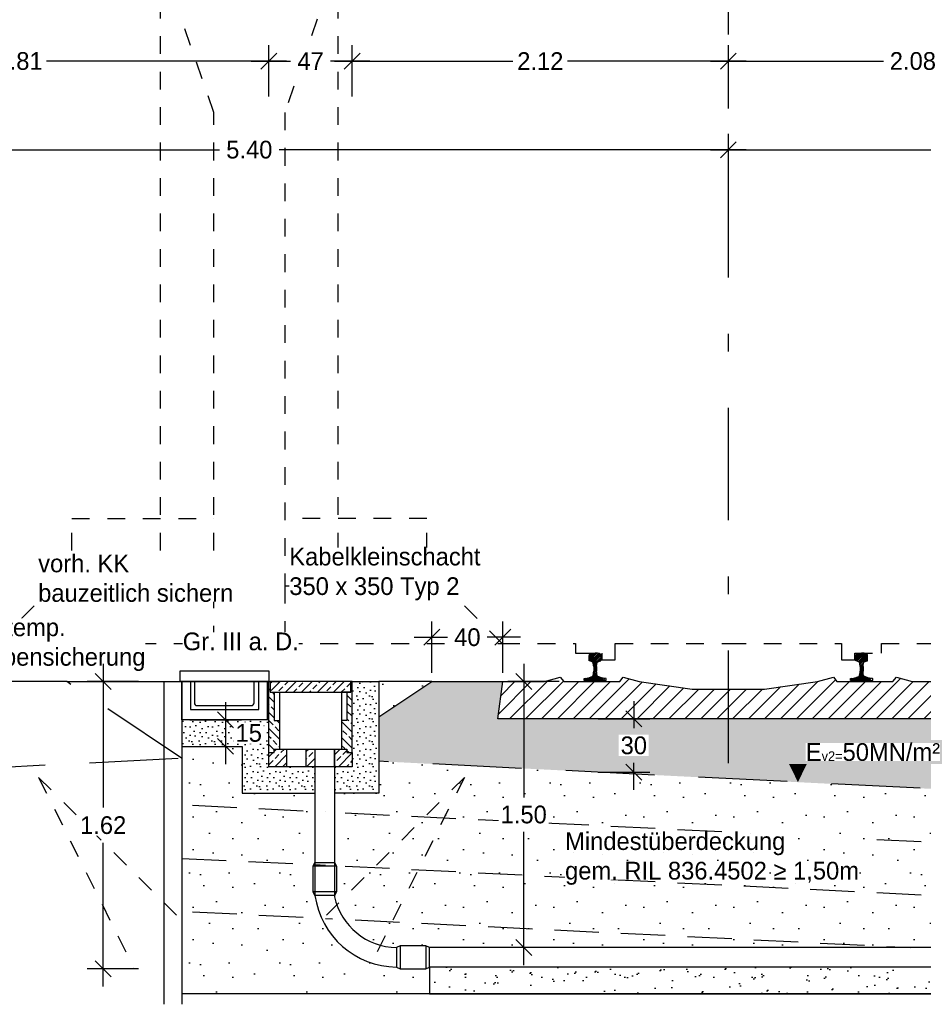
# Model space of a CAD drawing. Header units: metres. Extents: x -8 to 484, y -254 to 116.
# Tile 81 of 172: x 146.83 to 151.92, y -35.27 to -29.71. Entities that reach past the tile are written whole.
import ezdxf

# ---------------------------------------------------------------- set-up
doc = ezdxf.new("R2010")
doc.units = ezdxf.units.M
doc.linetypes.add('STRICHLINIE', pattern=[0.75, 0.5, -0.25])
doc.linetypes.add('STRICHPUNKT', pattern=[25.4, 12.7, -6.35, 0, -6.35])
for name, color, linetype in [('GTU_A_Druckbereich', 7, 'STRICHPUNKT'), ('GTU_A_Gleisachse', 7, 'STRICHPUNKT'), ('GTU_A_Lichtraumprofil', 252, 'Continuous'), ('GTU_B', 253, 'Continuous'), ('GTU_B_Bemaßung', 253, 'Continuous'), ('GTU_P', 1, 'Continuous'), ('GTU_P_Baugrube', 11, 'Continuous'), ('GTU_P_Baugrube_Bemaßung', 11, 'Continuous'), ('GTU_P_Baugrube_Beschriftung', 11, 'Continuous'), ('GTU_P_Bemaßung', 1, 'Continuous'), ('GTU_P_Beschriftung', 1, 'Continuous')]:
    doc.layers.add(name, color=color, linetype=linetype)
doc.styles.add('PROVI', font='PROVI.SHX')
doc.dimstyles.new('1zu50', dxfattribs={"dimscale": 0.5, "dimtxt": 0.2, "dimasz": 0.18, "dimexe": 0.18, "dimexo": 0.02, "dimgap": 0.09, "dimtad": 0, "dimtih": 1, "dimtoh": 1, "dimzin": 4, "dimdsep": 46, "dimtxsty": 'PROVI', "dimblk1": 'OBLIQUE', "dimblk2": 'OBLIQUE', "dimsah": 1, "dimcen": 0.3, "dimdle": 0.2, "dimclrd": 256, "dimclre": 256, "dimclrt": 256, "dimadec": 0, "dimazin": 0, "dimtfac": 1, "dimtdec": 4, "dimtofl": 0, "dimtmove": 2, "dimatfit": 3, "dimldrblk": 'NONE', "dimfxl": 0.4, "dimfxlon": 1, "dimtfill": 1, "dimtfillclr": 256, "dimtolj": 1, "dimtzin": 0, "dimlwd": -1, "dimlwe": -1, "dimarcsym": 0})
doc.dimstyles.new('1zu50 (cm)', dxfattribs={"dimscale": 0.5, "dimtxt": 0.2, "dimasz": 0.18, "dimexe": 0.18, "dimexo": 0.02, "dimgap": 0.09, "dimtad": 0, "dimtih": 1, "dimtoh": 1, "dimdec": 0, "dimlfac": 100, "dimzin": 4, "dimdsep": 46, "dimtxsty": 'PROVI', "dimblk1": 'OBLIQUE', "dimblk2": 'OBLIQUE', "dimsah": 1, "dimcen": 0.3, "dimdle": 0.2, "dimclrd": 256, "dimclre": 256, "dimclrt": 256, "dimadec": 0, "dimazin": 0, "dimtfac": 1, "dimtdec": 4, "dimtofl": 0, "dimtmove": 2, "dimatfit": 3, "dimldrblk": 'NONE', "dimfxl": 0.4, "dimfxlon": 1, "dimtfill": 1, "dimtfillclr": 256, "dimtolj": 1, "dimtzin": 0, "dimlwd": -1, "dimlwe": -1, "dimarcsym": 0})
pattern_1 = [(45, (-40.98976, 10.93253), (-0.04490128, 0.04490128), []), (45, (-40.94486, 10.93253), (-0.04490128, 0.04490128), [0.03175, -0.015875])]

# ---------------------------------------------------------------- blocks, each defined once
blk = doc.blocks.new('Lira_250m GC mit_Ola')
at = {"layer": 'GTU_A_Lichtraumprofil', "linetype": 'STRICHLINIE', "ltscale": 0.2}
for points in [[(0.75, 0.055), (1.3875, 0.055), (1.3875, -0.038), (1.4625, -0.038), (1.4625, 0), (1.6125, 0), (1.6125, 0.055), (2.025, 0.055), (3.25, 0.055), (3.25, 0.38), (3.25, 3.05), (2.61, 4.9), (-1.11, 4.9), (-1.75, 3.05), (-1.75, 0.38), (-1.75, 0.055), (-0.525, 0.055), (-0.1125, 0.055), (-0.1125, 0), (0.0375, 0), (0.0375, -0.038), (0.1125, -0.038), (0.1125, 0.055), (0.75, 0.055)], [(-1.75, 0.38), (-1.45, 0.38), (-1.45, 3.9172)], [(3.25, 0.38), (2.95, 0.38), (2.95, 3.9172)], [(-0.525, 0.055), (-0.85, 0.38), (-0.95, 0.38), (-0.95, 0.76), (-1.75, 0.76)], [(2.025, 0.055), (2.35, 0.38), (2.45, 0.38), (2.45, 0.76), (3.25, 0.76)]]:
    blk.add_lwpolyline(points, dxfattribs=at)
blk = doc.blocks.new('S54')
at = {"color": 0}
for p, q in [((-0.0335, 0.1187), (0.0018, 0.154)), ((-0.0335, 0.1275), (-0.0071, 0.1539)), ((-0.0335, 0.1363), (-0.0164, 0.1534)), ((-0.0335, 0.14), (-0.0324, 0.1449)), ((-0.0335, 0.116), (-0.0335, 0.14)), ((-0.0332, 0.1123), (-0.0335, 0.116)), ((-0.0326, 0.1114), (-0.0332, 0.1123)), ((-0.0311, 0.1105), (-0.0326, 0.1114)), ((-0.0324, 0.1449), (-0.0315, 0.147)), ((-0.0322, 0.1112), (0.0105, 0.1539)), ((-0.0315, 0.147), (-0.0296, 0.1491)), ((-0.0296, 0.1491), (-0.0275, 0.1505)), ((-0.0275, 0.1505), (-0.0253, 0.1518)), ((-0.0259, 0.1086), (0.0187, 0.1531)), ((-0.0253, 0.1518), (-0.0243, 0.1521)), ((-0.0243, 0.1521), (-0.0209, 0.1529)), ((-0.0209, 0.1529), (-0.0171, 0.1533)), ((-0.0194, 0.1063), (0.0258, 0.1515)), ((-0.0171, 0.1533), (-0.014, 0.1536)), ((-0.014, 0.1536), (-0.0099, 0.1539)), ((-0.0134, 0.1034), (0.0309, 0.1477)), ((-0.0106, 0.0974), (0.0332, 0.1412)), ((-0.0099, 0.1539), (-0.0058, 0.154)), ((-0.0091, 0.09), (0.0335, 0.1326)), ((-0.0083, 0.082), (0.0335, 0.1238)), ((-0.0058, 0.154), (-0.0026, 0.154)), ((-0.0026, 0.154), (0, 0.154)), ((0.0026, 0.154), (0, 0.154)), ((0.0058, 0.154), (0.0026, 0.154)), ((0.0099, 0.1539), (0.0058, 0.154)), ((0.014, 0.1536), (0.0099, 0.1539)), ((0.0171, 0.1533), (0.014, 0.1536)), ((0.0209, 0.1529), (0.0171, 0.1533)), ((0.0243, 0.1521), (0.0209, 0.1529)), ((0.0253, 0.1518), (0.0243, 0.1521)), ((0.0275, 0.1505), (0.0253, 0.1518)), ((0.0296, 0.1491), (0.0275, 0.1505)), ((0.0279, 0.1093), (0.0335, 0.115)), ((0.0315, 0.147), (0.0296, 0.1491)), ((0.0311, 0.1105), (0.0326, 0.1114)), ((0.0324, 0.1449), (0.0315, 0.147)), ((0.0335, 0.14), (0.0324, 0.1449)), ((0.0326, 0.1114), (0.0332, 0.1123)), ((0.0332, 0.1123), (0.0335, 0.116)), ((0.0335, 0.116), (0.0335, 0.14)), ((-0.0153, 0.1048), (-0.0311, 0.1105)), ((-0.0141, 0.1041), (-0.0153, 0.1048)), ((-0.0128, 0.1029), (-0.0141, 0.1041)), ((-0.0119, 0.1016), (-0.0128, 0.1029)), ((-0.0112, 0.1), (-0.0119, 0.1016)), ((-0.0105, 0.0968), (-0.0112, 0.1)), ((-0.0101, 0.0951), (-0.0105, 0.0968)), ((-0.0092, 0.091), (-0.0101, 0.0951)), ((-0.0085, 0.0854), (-0.0092, 0.091)), ((-0.0088, 0.0462), (0.008, 0.0629)), ((-0.008, 0.0786), (-0.0085, 0.0854)), ((-0.008, 0.0735), (0.0092, 0.0906)), ((-0.008, 0.0646), (0.0082, 0.0808)), ((-0.008, 0.0786), (-0.008, 0.0528)), ((-0.008, 0.0558), (0.008, 0.0718)), ((0.008, 0.0786), (0.0085, 0.0854)), ((0.008, 0.0786), (0.008, 0.0528)), ((0.0085, 0.0854), (0.0092, 0.091)), ((0.0092, 0.091), (0.0101, 0.0951)), ((0.0101, 0.0951), (0.0105, 0.0968)), ((0.0105, 0.0968), (0.0112, 0.1)), ((0.0112, 0.1), (0.0119, 0.1016)), ((0.0119, 0.1016), (0.0128, 0.1029)), ((0.0128, 0.1029), (0.0141, 0.1041)), ((0.0141, 0.1041), (0.0153, 0.1048)), ((0.0153, 0.1048), (0.0311, 0.1105)), ((-0.0625, 0.0013), (-0.0511, 0.0127)), ((-0.0625, 0.0099), (-0.0617, 0.0108)), ((-0.0625, 0), (-0.0625, 0.0099)), ((-0.0625, 0), (0.0625, 0)), ((-0.0617, 0.0108), (-0.0608, 0.0117)), ((-0.0608, 0.0117), (-0.0595, 0.012)), ((-0.0595, 0.012), (-0.0447, 0.0132)), ((-0.0549, 0), (-0.0403, 0.0146)), ((-0.0461, 0), (-0.0263, 0.0198)), ((-0.0447, 0.0132), (-0.0417, 0.0141)), ((-0.0417, 0.0141), (-0.0157, 0.0237)), ((-0.0372, 0.0001), (0.0088, 0.046)), ((-0.0283, 0.0001), (0.0095, 0.038)), ((-0.0195, 0.0001), (0.0111, 0.0307)), ((-0.0157, 0.0237), (-0.0137, 0.0249)), ((-0.0137, 0.0249), (-0.0124, 0.026)), ((-0.0124, 0.026), (-0.0119, 0.0274)), ((-0.0119, 0.0274), (-0.0109, 0.0313)), ((-0.0109, 0.0313), (-0.0096, 0.0378)), ((-0.0106, 0.0001), (0.014, 0.0247)), ((-0.0099, 0.0362), (0.008, 0.0541)), ((-0.0096, 0.0378), (-0.0088, 0.0461)), ((-0.0088, 0.0461), (-0.008, 0.0528)), ((-0.0018, 0.0001), (0.0201, 0.022)), ((0.0071, 0.0001), (0.0266, 0.0197)), ((0.0088, 0.0461), (0.008, 0.0528)), ((0.0096, 0.0378), (0.0088, 0.0461)), ((0.0109, 0.0313), (0.0096, 0.0378)), ((0.0119, 0.0274), (0.0109, 0.0313)), ((0.0124, 0.026), (0.0119, 0.0274)), ((0.0137, 0.0249), (0.0124, 0.026)), ((0.0157, 0.0237), (0.0137, 0.0249)), ((0.0417, 0.0141), (0.0157, 0.0237)), ((0.0159, 0.0001), (0.0331, 0.0173)), ((0.0247, 0.0001), (0.0395, 0.0149)), ((0.0335, 0.0001), (0.0462, 0.0127)), ((0.0447, 0.0132), (0.0417, 0.0141)), ((0.0424, 0.0001), (0.0543, 0.012)), ((0.0595, 0.012), (0.0447, 0.0132)), ((0.0608, 0.0117), (0.0595, 0.012)), ((0.06, 0), (0.0625, 0.0025)), ((0.0617, 0.0108), (0.0608, 0.0117)), ((0.0625, 0.0099), (0.0617, 0.0108)), ((0.0618, 0.0107), (0.0618, 0.0107)), ((0.0625, 0), (0.0625, 0.0099))]:
    blk.add_line(p, q, dxfattribs=at)
blk = doc.blocks.new('GTU_Kls Typ 2')
h = blk.add_hatch()
h.set_pattern_fill('ANSI33', color=256, scale=0.01, angle=156.5422)
h.set_pattern_definition([(135, (-40.98976, 10.93253), (-0.04490128, -0.04490128), []), (135, (-40.98976, 10.977434), (-0.04490128, -0.04490128), [0.03175, -0.015875])])
h.paths.add_polyline_path([(0.175, -0.22), (0.205, -0.22), (0.205, -0.06), (0.2275, -0.06), (0.2275, 0), (0.235, 0), (0.235, -0.4), (0.205, -0.4), (0.205, -0.38), (0.175, -0.38)])
h.paths.add_polyline_path([(-0.235, 0), (-0.2275, 0), (-0.2275, -0.06), (-0.205, -0.06), (-0.205, -0.22), (-0.175, -0.22), (-0.175, -0.38), (-0.205, -0.38), (-0.205, -0.4), (-0.235, -0.4)])
h = blk.add_hatch()
h.set_pattern_fill('ANSI33', color=256, scale=0.01, angle=66.5422)
h.set_pattern_definition(pattern_1)
h.paths.add_polyline_path([(0.235, -0.48), (0.235, -0.4), (0.205, -0.4), (0.205, -0.38), (0.135, -0.38), (0.135, -0.472, 0.414214), (0.143, -0.48)])
h.paths.add_polyline_path([(-0.205, -0.38), (-0.205, -0.4), (-0.235, -0.4), (-0.235, -0.48), (-0.143, -0.48, 0.414214), (-0.135, -0.472), (-0.135, -0.38)])
h.paths.add_polyline_path([(0.22, -0.06), (0.2275, 0), (-0.2275, 0), (-0.22, -0.06)])
h = blk.add_hatch()
h.set_pattern_fill('ANSI33', color=256, scale=0.01, angle=66.5422)
h.set_pattern_definition(pattern_1)
h.paths.add_polyline_path([(0.025, -0.472, -0.414214), (0.017, -0.48), (0, -0.48), (-0.017, -0.48, -0.414214), (-0.025, -0.472), (-0.025, -0.38), (0, -0.38), (0.025, -0.38)])
at = {"flags": 128}
for points in [[(-0.235, -0.4), (-0.235, 0), (-0.2275, 0), (-0.2275, -0.06), (-0.175, -0.06), (-0.175, -0.38)], [(0.2275, 0), (-0.2275, 0), (-0.2275, -0.06), (0.2275, -0.06), (0.2275, 0)], [(0.235, -0.4), (0.235, 0), (0.2275, 0), (0.2275, -0.06), (0.175, -0.06), (0.175, -0.38)], [(-0.205, -0.06), (-0.205, -0.22), (-0.175, -0.22)], [(0.205, -0.06), (0.205, -0.22), (0.175, -0.22)]]:
    blk.add_lwpolyline(points, dxfattribs=at)
blk.add_lwpolyline([(-0.235, -0.48), (-0.235, -0.4), (-0.205, -0.4), (-0.205, -0.38), (0, -0.38), (0.205, -0.38), (0.205, -0.4), (0.235, -0.4), (0.235, -0.48), (0.113, -0.48), (0.017, -0.48), (0, -0.48), (-0.017, -0.48), (-0.113, -0.48)], close=True, dxfattribs=at)
for points in [[(-0.135, -0.38), (-0.135, -0.472, -0.414214), (-0.143, -0.48)], [(-0.017, -0.48, -0.414214), (-0.025, -0.472), (-0.025, -0.38)], [(0.025, -0.38), (0.025, -0.472, -0.414214), (0.017, -0.48)], [(0.143, -0.48, -0.414214), (0.135, -0.472), (0.135, -0.38)]]:
    blk.add_lwpolyline(points, format="xyb", dxfattribs=at)
blk = doc.blocks.new('Druckbereich')
at = {"layer": 'GTU_A_Druckbereich', "linetype": 'STRICHLINIE', "ltscale": 0.2}
for p, q in [((-0.7377, -0.7), (-1.5862, -1.5485)), ((-0.7377, -0.7), (-1.2743, -1.7733)), ((2.2623, -0.7), (3.1108, -1.5485)), ((2.2623, -0.7), (2.799, -1.7733))]:
    blk.add_line(p, q, dxfattribs=at)
blk = doc.blocks.new('_OBLIQUE')
at = {"color": 0, "linetype": 'ByBlock'}
blk.add_line((-0.5, -0.5), (0.5, 0.5), dxfattribs=at)
blk = doc.blocks.new('*D471')
at = {"layer": 'Defpoints', "color": 0, "linetype": 'Continuous'}
for p in [(150.8244, -30.4451), (145.4243, -33.4871), (150.8244, -33.4871)]:
    blk.add_point(p, dxfattribs=at)
at = {"layer": 'GTU_B_Bemaßung', "linetype": 'Continuous'}
for p, q in [((145.4243, -30.6451), (145.4243, -30.3551)), ((150.8244, -30.6451), (150.8244, -30.3551)), ((145.3243, -30.4451), (147.9562, -30.4451)), ((150.9244, -30.4451), (148.2925, -30.4451))]:
    blk.add_line(p, q, dxfattribs=at)
at = {"layer": 'GTU_B_Bemaßung', "linetype": 'Continuous', "xscale": 0.09, "yscale": 0.09, "zscale": 0.09, "rotation": 180}
blk.add_blockref('_OBLIQUE', (145.4243, -30.4451), dxfattribs=at)
at = {"layer": 'GTU_B_Bemaßung', "linetype": 'Continuous', "xscale": 0.09, "yscale": 0.09, "zscale": 0.09}
blk.add_blockref('_OBLIQUE', (150.8244, -30.4451), dxfattribs=at)
at = {"layer": 'GTU_B_Bemaßung', "linetype": 'Continuous', "insert": (148.1244, -30.4451), "char_height": 0.1, "attachment_point": 5, "style": 'PROVI', "bg_fill": 3, "box_fill_scale": 1.1, "bg_fill_color": 256, "bg_fill_true_color": 13158600, "bg_fill_transparency": 0}
blk.add_mtext('\\A1;5.40', dxfattribs=at)
blk = doc.blocks.new('_None')
blk = doc.blocks.new('*D473')
at = {"layer": 'Defpoints', "color": 0, "linetype": 'Continuous'}
for p in [(155.3844, -30.4451), (150.8244, -33.4871), (155.3844, -33.4871)]:
    blk.add_point(p, dxfattribs=at)
at = {"layer": 'GTU_B_Bemaßung', "linetype": 'Continuous'}
for p, q in [((150.8244, -30.6451), (150.8244, -30.3551)), ((155.3844, -30.6451), (155.3844, -30.3551)), ((150.7244, -30.4451), (152.9332, -30.4451)), ((155.4844, -30.4451), (153.2757, -30.4451))]:
    blk.add_line(p, q, dxfattribs=at)
at = {"layer": 'GTU_B_Bemaßung', "linetype": 'Continuous', "xscale": 0.09, "yscale": 0.09, "zscale": 0.09, "rotation": 180}
blk.add_blockref('_OBLIQUE', (150.8244, -30.4451), dxfattribs=at)
at = {"layer": 'GTU_B_Bemaßung', "linetype": 'Continuous', "xscale": 0.09, "yscale": 0.09, "zscale": 0.09}
blk.add_blockref('_OBLIQUE', (155.3844, -30.4451), dxfattribs=at)
at = {"layer": 'GTU_B_Bemaßung', "linetype": 'Continuous', "insert": (153.1044, -30.4451), "char_height": 0.1, "attachment_point": 5, "style": 'PROVI', "bg_fill": 3, "box_fill_scale": 1.1, "bg_fill_color": 256, "bg_fill_true_color": 13158600, "bg_fill_transparency": 0}
blk.add_mtext('\\A1;4.56', dxfattribs=at)
blk = doc.blocks.new('*D474')
at = {"layer": 'Defpoints', "color": 0, "linetype": 'Continuous'}
for p in [(150.0549, -33.4451), (149.6709, -34.9451), (149.9341, -34.9451)]:
    blk.add_point(p, dxfattribs=at)
at = {"layer": 'GTU_P_Bemaßung', "linetype": 'Continuous'}
for p, q in [((149.6709, -33.3451), (149.6709, -34.0978)), ((149.8709, -33.4451), (149.5809, -33.4451)), ((149.6709, -35.0451), (149.6709, -34.2924)), ((149.8709, -34.9451), (149.5809, -34.9451))]:
    blk.add_line(p, q, dxfattribs=at)
at = {"layer": 'GTU_P_Bemaßung', "linetype": 'Continuous', "xscale": 0.09, "yscale": 0.09, "zscale": 0.09}
for p, rotation in [((149.6709, -33.4451), 90), ((149.6709, -34.9451), 270)]:
    blk.add_blockref('_OBLIQUE', p, dxfattribs=dict(at, rotation=rotation))
at = {"layer": 'GTU_P_Bemaßung', "linetype": 'Continuous', "insert": (149.6709, -34.1951), "char_height": 0.1, "attachment_point": 5, "style": 'PROVI', "bg_fill": 3, "box_fill_scale": 1.1, "bg_fill_color": 256, "bg_fill_true_color": 13158600, "bg_fill_transparency": 0}
blk.add_mtext('\\A1;1.50', dxfattribs=at)
blk = doc.blocks.new('*D475')
at = {"layer": 'Defpoints', "color": 0, "linetype": 'Continuous'}
for p in [(148.2346, -29.9451), (145.4243, -33.4871), (148.2346, -33.4451)]:
    blk.add_point(p, dxfattribs=at)
at = {"layer": 'GTU_P_Bemaßung', "linetype": 'Continuous'}
for p, q in [((145.4243, -30.1451), (145.4243, -29.8551)), ((148.2346, -30.1451), (148.2346, -29.8551)), ((145.3243, -29.9451), (146.6774, -29.9451)), ((148.3346, -29.9451), (146.9814, -29.9451))]:
    blk.add_line(p, q, dxfattribs=at)
at = {"layer": 'GTU_P_Bemaßung', "linetype": 'Continuous', "xscale": 0.09, "yscale": 0.09, "zscale": 0.09, "rotation": 180}
blk.add_blockref('_OBLIQUE', (145.4243, -29.9451), dxfattribs=at)
at = {"layer": 'GTU_P_Bemaßung', "linetype": 'Continuous', "xscale": 0.09, "yscale": 0.09, "zscale": 0.09}
blk.add_blockref('_OBLIQUE', (148.2346, -29.9451), dxfattribs=at)
at = {"layer": 'GTU_P_Bemaßung', "linetype": 'Continuous', "insert": (146.8294, -29.9451), "char_height": 0.1, "attachment_point": 5, "style": 'PROVI', "bg_fill": 3, "box_fill_scale": 1.1, "bg_fill_color": 256, "bg_fill_true_color": 13158600, "bg_fill_transparency": 0}
blk.add_mtext('\\A1;2.81', dxfattribs=at)
blk = doc.blocks.new('*D476')
at = {"layer": 'Defpoints', "color": 0, "linetype": 'Continuous'}
for p in [(148.7046, -29.9451), (148.2346, -33.4451), (148.7046, -33.4451)]:
    blk.add_point(p, dxfattribs=at)
at = {"layer": 'GTU_P_Bemaßung', "linetype": 'Continuous'}
for p, q in [((148.2346, -30.1451), (148.2346, -29.8551)), ((148.7046, -30.1451), (148.7046, -29.8551)), ((148.1346, -29.9451), (148.3566, -29.9451)), ((148.8046, -29.9451), (148.5826, -29.9451))]:
    blk.add_line(p, q, dxfattribs=at)
at = {"layer": 'GTU_P_Bemaßung', "linetype": 'Continuous', "xscale": 0.09, "yscale": 0.09, "zscale": 0.09, "rotation": 180}
blk.add_blockref('_OBLIQUE', (148.2346, -29.9451), dxfattribs=at)
at = {"layer": 'GTU_P_Bemaßung', "linetype": 'Continuous', "xscale": 0.09, "yscale": 0.09, "zscale": 0.09}
blk.add_blockref('_OBLIQUE', (148.7046, -29.9451), dxfattribs=at)
at = {"layer": 'GTU_P_Bemaßung', "linetype": 'Continuous', "insert": (148.4696, -29.9451), "char_height": 0.1, "attachment_point": 5, "style": 'PROVI', "bg_fill": 3, "box_fill_scale": 1.1, "bg_fill_color": 256, "bg_fill_true_color": 13158600, "bg_fill_transparency": 0}
blk.add_mtext('\\A1;47', dxfattribs=at)
blk = doc.blocks.new('*D477')
at = {"layer": 'Defpoints', "color": 0, "linetype": 'Continuous'}
for p in [(150.8244, -29.9451), (148.7046, -33.4451), (150.8244, -33.4871)]:
    blk.add_point(p, dxfattribs=at)
at = {"layer": 'GTU_P_Bemaßung', "linetype": 'Continuous'}
for p, q in [((148.7046, -30.1451), (148.7046, -29.8551)), ((150.8244, -30.1451), (150.8244, -29.8551)), ((148.6046, -29.9451), (149.6104, -29.9451)), ((150.9244, -29.9451), (149.9186, -29.9451))]:
    blk.add_line(p, q, dxfattribs=at)
at = {"layer": 'GTU_P_Bemaßung', "linetype": 'Continuous', "xscale": 0.09, "yscale": 0.09, "zscale": 0.09, "rotation": 180}
blk.add_blockref('_OBLIQUE', (148.7046, -29.9451), dxfattribs=at)
at = {"layer": 'GTU_P_Bemaßung', "linetype": 'Continuous', "xscale": 0.09, "yscale": 0.09, "zscale": 0.09}
blk.add_blockref('_OBLIQUE', (150.8244, -29.9451), dxfattribs=at)
at = {"layer": 'GTU_P_Bemaßung', "linetype": 'Continuous', "insert": (149.7645, -29.9451), "char_height": 0.1, "attachment_point": 5, "style": 'PROVI', "bg_fill": 3, "box_fill_scale": 1.1, "bg_fill_color": 256, "bg_fill_true_color": 13158600, "bg_fill_transparency": 0}
blk.add_mtext('\\A1;2.12', dxfattribs=at)
blk = doc.blocks.new('*D478')
at = {"layer": 'Defpoints', "color": 0, "linetype": 'Continuous'}
for p in [(152.9046, -29.9451), (150.8244, -33.4871), (152.9046, -33.8251)]:
    blk.add_point(p, dxfattribs=at)
at = {"layer": 'GTU_P_Bemaßung', "linetype": 'Continuous'}
for p, q in [((150.8244, -30.1451), (150.8244, -29.8551)), ((152.9046, -30.1451), (152.9046, -29.8551)), ((150.7244, -29.9451), (151.6995, -29.9451)), ((153.0046, -29.9451), (152.0295, -29.9451))]:
    blk.add_line(p, q, dxfattribs=at)
at = {"layer": 'GTU_P_Bemaßung', "linetype": 'Continuous', "xscale": 0.09, "yscale": 0.09, "zscale": 0.09, "rotation": 180}
blk.add_blockref('_OBLIQUE', (150.8244, -29.9451), dxfattribs=at)
at = {"layer": 'GTU_P_Bemaßung', "linetype": 'Continuous', "xscale": 0.09, "yscale": 0.09, "zscale": 0.09}
blk.add_blockref('_OBLIQUE', (152.9046, -29.9451), dxfattribs=at)
at = {"layer": 'GTU_P_Bemaßung', "linetype": 'Continuous', "insert": (151.8645, -29.9451), "char_height": 0.1, "attachment_point": 5, "style": 'PROVI', "bg_fill": 3, "box_fill_scale": 1.1, "bg_fill_color": 256, "bg_fill_true_color": 13158600, "bg_fill_transparency": 0}
blk.add_mtext('\\A1;2.08', dxfattribs=at)
blk = doc.blocks.new('*D479')
at = {"layer": 'Defpoints', "color": 0, "linetype": 'Continuous'}
for p in [(149.5534, -33.1951), (149.1534, -33.4451), (149.5534, -33.4451)]:
    blk.add_point(p, dxfattribs=at)
at = {"layer": 'GTU_P_Bemaßung', "linetype": 'Continuous'}
for p, q in [((149.1534, -33.3951), (149.1534, -33.1051)), ((149.5534, -33.3951), (149.5534, -33.1051)), ((149.0534, -33.1951), (149.2413, -33.1951)), ((149.6534, -33.1951), (149.4656, -33.1951))]:
    blk.add_line(p, q, dxfattribs=at)
at = {"layer": 'GTU_P_Bemaßung', "linetype": 'Continuous', "xscale": 0.09, "yscale": 0.09, "zscale": 0.09, "rotation": 180}
blk.add_blockref('_OBLIQUE', (149.1534, -33.1951), dxfattribs=at)
at = {"layer": 'GTU_P_Bemaßung', "linetype": 'Continuous', "xscale": 0.09, "yscale": 0.09, "zscale": 0.09}
blk.add_blockref('_OBLIQUE', (149.5534, -33.1951), dxfattribs=at)
at = {"layer": 'GTU_P_Bemaßung', "linetype": 'Continuous', "insert": (149.3534, -33.1951), "char_height": 0.1, "attachment_point": 5, "style": 'PROVI', "bg_fill": 3, "box_fill_scale": 1.1, "bg_fill_color": 256, "bg_fill_true_color": 13158600, "bg_fill_transparency": 0}
blk.add_mtext('\\A1;40', dxfattribs=at)
blk = doc.blocks.new('*D481')
at = {"layer": 'Defpoints', "color": 0, "linetype": 'Continuous'}
for p in [(150.0734, -33.6551), (150.0734, -33.9551), (150.2915, -33.9551)]:
    blk.add_point(p, dxfattribs=at)
at = {"layer": 'GTU_P_Bemaßung', "linetype": 'Continuous'}
for p, q in [((150.2915, -33.5551), (150.2915, -33.708)), ((150.0915, -33.6551), (150.3815, -33.6551)), ((150.2915, -34.0551), (150.2915, -33.9022)), ((150.0915, -33.9551), (150.3815, -33.9551))]:
    blk.add_line(p, q, dxfattribs=at)
at = {"layer": 'GTU_P_Bemaßung', "linetype": 'Continuous', "xscale": 0.09, "yscale": 0.09, "zscale": 0.09}
for p, rotation in [((150.2915, -33.6551), 90), ((150.2915, -33.9551), 270)]:
    blk.add_blockref('_OBLIQUE', p, dxfattribs=dict(at, rotation=rotation))
at = {"layer": 'GTU_P_Bemaßung', "linetype": 'Continuous', "insert": (150.2915, -33.8051), "char_height": 0.1, "attachment_point": 5, "style": 'PROVI', "bg_fill": 3, "box_fill_scale": 1.1, "bg_fill_color": 256, "bg_fill_true_color": 13158600, "bg_fill_transparency": 0}
blk.add_mtext('\\A1;30', dxfattribs=at)
blk = doc.blocks.new('*D482')
at = {"layer": 'Defpoints', "color": 0, "linetype": 'Continuous'}
for p in [(147.7446, -33.4451), (147.3007, -35.0651), (147.7446, -35.0651)]:
    blk.add_point(p, dxfattribs=at)
at = {"layer": 'GTU_P_Baugrube_Bemaßung', "linetype": 'Continuous'}
for p, q in [((147.3007, -33.3451), (147.3007, -34.1558)), ((147.5007, -33.4451), (147.2107, -33.4451)), ((147.3007, -35.1651), (147.3007, -34.3544)), ((147.5007, -35.0651), (147.2107, -35.0651))]:
    blk.add_line(p, q, dxfattribs=at)
at = {"layer": 'GTU_P_Baugrube_Bemaßung', "linetype": 'Continuous', "xscale": 0.09, "yscale": 0.09, "zscale": 0.09}
for p, rotation in [((147.3007, -33.4451), 90), ((147.3007, -35.0651), 270)]:
    blk.add_blockref('_OBLIQUE', p, dxfattribs=dict(at, rotation=rotation))
at = {"layer": 'GTU_P_Baugrube_Bemaßung', "linetype": 'Continuous', "insert": (147.3007, -34.2551), "char_height": 0.1, "attachment_point": 5, "style": 'PROVI', "bg_fill": 3, "box_fill_scale": 1.1, "bg_fill_color": 256, "bg_fill_true_color": 13158600, "bg_fill_transparency": 0}
blk.add_mtext('\\A1;1.62', dxfattribs=at)
blk = doc.blocks.new('*D483')
at = {"layer": 'Defpoints', "color": 0, "linetype": 'Continuous'}
for p in [(147.7446, -33.6601), (147.8946, -33.8101), (147.9896, -33.8101)]:
    blk.add_point(p, dxfattribs=at)
at = {"layer": 'GTU_P_Bemaßung', "linetype": 'Continuous'}
for p, q in [((147.9896, -33.5601), (147.9896, -33.9101)), ((147.7896, -33.6601), (148.0796, -33.6601)), ((147.9046, -33.8101), (148.0796, -33.8101))]:
    blk.add_line(p, q, dxfattribs=at)
at = {"layer": 'GTU_P_Bemaßung', "linetype": 'Continuous', "xscale": 0.09, "yscale": 0.09, "zscale": 0.09}
for p, rotation in [((147.9896, -33.6601), 90), ((147.9896, -33.8101), 270)]:
    blk.add_blockref('_OBLIQUE', p, dxfattribs=dict(at, rotation=rotation))
at = {"layer": 'GTU_P_Bemaßung', "linetype": 'Continuous', "insert": (148.1211, -33.7351), "char_height": 0.1, "attachment_point": 5, "style": 'PROVI', "bg_fill": 3, "box_fill_scale": 1.1, "bg_fill_color": 256, "bg_fill_true_color": 13158600, "bg_fill_transparency": 0}
blk.add_mtext('\\A1;15', dxfattribs=at)

msp = doc.modelspace()

# ---------------------------------------------------------------- hatches: boundary and pattern name
at = {"layer": 'GTU_B'}
h = msp.add_hatch(dxfattribs=at)
h.set_pattern_fill('ANSI31', color=256, scale=0.02, style=0)
h.set_pattern_definition([(45, (143.324587, -38.48503), (-0.0449013, 0.0449013), [])])
h.paths.add_polyline_path([(149.5244, -33.6551), (149.5534, -33.4451), (149.7884, -33.4451), (149.8774, -33.4201), (149.8774, -33.4201), (149.8974, -33.4451), (150.2124, -33.4451), (150.2324, -33.4201), (150.2324, -33.4201), (150.3214, -33.4451), (150.3214, -33.4451), (150.6214, -33.4871), (151.0274, -33.4871), (151.3274, -33.4451), (151.3274, -33.4451), (151.4164, -33.4201), (151.4164, -33.4201), (151.4364, -33.4451), (151.7514, -33.4451), (151.7714, -33.4201), (151.7714, -33.4201), (151.8604, -33.4451), (152.0954, -33.4451), (152.1244, -33.6551)])
at = {"layer": 'GTU_P', "linetype": 'Continuous'}
h = msp.add_hatch(dxfattribs=at)
h.set_pattern_fill('DOTS2', color=256, scale=0.005, angle=180, style=0)
h.set_pattern_definition([(0, (129.00467, -837.31133), (0, 0.127), [0, -0.127]), (0, (129.04531, -837.30879), (0, 0.127), [0, -0.127]), (0, (129.02245, -837.28085), (0, 0.127), [0, -0.127]), (0, (129.05039, -837.26053), (0, 0.127), [0, -0.127]), (0, (129.01737, -837.25291), (0, 0.127), [0, -0.127]), (0, (129.02753, -837.22243), (0, 0.127), [0, -0.127]), (0, (129.00975, -837.19957), (0, 0.127), [0, -0.127]), (0, (129.05039, -837.20211), (0, 0.127), [0, -0.127]), (0, (129.08087, -837.19703), (0, 0.127), [0, -0.127]), (0, (129.09611, -837.22751), (0, 0.127), [0, -0.127]), (0, (129.12151, -837.23005), (0, 0.127), [0, -0.127]), (0, (129.12151, -837.27577), (0, 0.127), [0, -0.127]), (0, (129.09865, -837.29101), (0, 0.127), [0, -0.127]), (0, (129.06309, -837.28339), (0, 0.127), [0, -0.127]), (0, (129.08595, -837.26053), (0, 0.127), [0, -0.127]), (0, (129.06309, -837.23767), (0, 0.127), [0, -0.127]), (0, (129.11643, -837.30879), (0, 0.127), [0, -0.127])])
h.paths.add_polyline_path([(148.6046, -34.0751), (148.8546, -34.0751), (148.8546, -33.4688), (148.7046, -33.4688), (148.7046, -33.8451), (148.7046, -33.9251), (148.6046, -33.9251)])
h.paths.add_polyline_path([(148.7046, -33.4688), (148.8546, -33.4688), (148.8546, -33.4451), (148.7046, -33.4451)])
h.paths.add_polyline_path([(148.4946, -34.0751), (148.4946, -33.9251), (148.4866, -33.9251), (148.4526, -33.9251), (148.4446, -33.9251), (148.3861, -34.0751)])
h.paths.add_polyline_path([(148.3861, -34.0751), (148.4446, -33.9251), (148.2346, -33.9251), (148.2346, -33.6601), (147.7446, -33.6601), (147.7446, -33.8101), (148.0846, -33.8101), (148.0846, -34.0751)])
at = {"layer": 'GTU_P', "linetype": 'Continuous', "transparency": 33554508}
msp.add_hatch(color=256, dxfattribs=at).paths.add_polyline_path([(152.3367, -33.9851), (152.4243, -34.0726), (152.6546, -34.0842), (152.6546, -33.5512), (152.6546, -33.5512), (152.6546, -33.5512), (152.4954, -33.4451), (152.0954, -33.4451), (152.1244, -33.6551), (149.5244, -33.6551), (149.5534, -33.4451), (149.1534, -33.4451), (148.8546, -33.6443), (148.8546, -33.8942), (152.3794, -34.0704)])
at = {"layer": 'GTU_P_Baugrube', "linetype": 'Continuous', "transparency": 33554687}
h = msp.add_hatch(dxfattribs=at)
h.set_pattern_fill('DOTS2', color=256, scale=0.02, style=0)
h.set_pattern_definition([(0, (140.4446, -96.9082), (0, 0.508), [0, -0.508]), (0, (140.60713, -96.89803), (0, 0.508), [0, -0.508]), (0, (140.5157, -96.78627), (0, 0.508), [0, -0.508]), (0, (140.62745, -96.705), (0, 0.508), [0, -0.508]), (0, (140.4954, -96.6745), (0, 0.508), [0, -0.508]), (0, (140.536, -96.5526), (0, 0.508), [0, -0.508]), (0, (140.4649, -96.46115), (0, 0.508), [0, -0.508]), (0, (140.62745, -96.4713), (0, 0.508), [0, -0.508]), (0, (140.7494, -96.451), (0, 0.508), [0, -0.508]), (0, (140.81033, -96.5729), (0, 0.508), [0, -0.508]), (0, (140.91193, -96.58307), (0, 0.508), [0, -0.508]), (0, (140.91193, -96.76595), (0, 0.508), [0, -0.508]), (0, (140.8205, -96.8269), (0, 0.508), [0, -0.508]), (0, (140.67825, -96.79643), (0, 0.508), [0, -0.508]), (0, (140.7697, -96.705), (0, 0.508), [0, -0.508]), (0, (140.67825, -96.61355), (0, 0.508), [0, -0.508]), (0, (140.8916, -96.89803), (0, 0.508), [0, -0.508])])
h.paths.add_polyline_path([(149.1534, -33.4451), (148.8546, -33.4451), (148.8546, -33.6443)])

# ---------------------------------------------------------------- linework, layer by layer
at = {"layer": 'GTU_B', "linetype": 'Continuous'}
msp.add_line((147.0953, -33.4451), (148.2944, -33.4451), dxfattribs=at)
at = {"layer": 'GTU_B', "flags": 128}
for points in [[(147.7346, -33.3851), (148.2346, -33.3851), (148.2346, -33.4451), (147.7346, -33.4451), (147.7346, -33.3851)], [(149.5244, -33.6551), (149.5534, -33.4451), (149.7884, -33.4451), (149.8774, -33.4201), (149.8974, -33.4451), (150.2124, -33.4451), (150.2324, -33.4201), (150.3214, -33.4451), (150.6214, -33.4871), (151.0274, -33.4871), (151.3274, -33.4451), (151.4164, -33.4201), (151.4364, -33.4451), (151.7514, -33.4451), (151.7714, -33.4201), (151.8604, -33.4451), (152.0954, -33.4451), (152.1244, -33.6551), (149.5244, -33.6551)], [(147.7921, -33.4451), (147.7921, -33.6026), (148.1771, -33.6026), (148.1771, -33.4451)]]:
    msp.add_lwpolyline(points, dxfattribs=at)
at = {"layer": 'GTU_B', "linetype": 'STRICHLINIE'}
msp.add_lwpolyline([(144.1533, -33.4451), (143.7533, -33.4451), (143.7533, -33.4451), (142.7299, -34.1274), (142.7299, -34.1274), (147.7427, -33.8767), (147.0953, -33.4451), (146.6953, -33.4451)], dxfattribs=at)
at = {"layer": 'GTU_B', "flags": 128}
msp.add_lwpolyline([(148.2246, -33.6601), (147.7446, -33.6601), (147.7446, -33.4451), (147.7921, -33.4451), (147.7921, -33.4451), (147.8146, -33.4451), (147.8146, -33.5651, 0.414214), (147.8296, -33.5801), (148.1358, -33.5801, 0.414214), (148.1508, -33.5651), (148.1508, -33.4451), (148.1733, -33.4451), (148.1733, -33.4451), (148.2246, -33.4451)], format="xyb", close=True, dxfattribs=at)
at = {"layer": 'GTU_P', "linetype": 'Continuous'}
msp.add_line((149.1534, -33.4451), (148.8546, -33.4451), dxfattribs=at)
at = {"layer": 'GTU_P'}
for p, q in [((148.6152, -34.4857), (148.4846, -34.4857)), ((148.6152, -34.631), (148.4846, -34.631)), ((148.9747, -34.9345), (148.9747, -35.0651)), ((149.12, -34.9345), (149.12, -35.0651)), ((152.369, -34.9451), (149.1401, -34.9451)), ((152.369, -35.0551), (149.1401, -35.0551))]:
    msp.add_line(p, q, dxfattribs=at)
at = {"layer": 'GTU_P', "linetype": 'Continuous'}
for points in [[(148.7046, -33.4451), (148.8546, -33.4451), (148.8546, -34.0751), (148.6046, -34.0751)], [(148.2346, -33.6601), (147.7446, -33.6601), (147.7446, -33.8101), (148.0846, -33.8101), (148.0846, -34.0751), (148.4946, -34.0751)]]:
    msp.add_lwpolyline(points, dxfattribs=at)
at = {"layer": 'GTU_P', "linetype": 'Continuous', "elevation": 47753.4019}
msp.add_lwpolyline([(148.7611, -33.4526), (148.7611, -33.4526)], dxfattribs=at)
at = {"layer": 'GTU_P', "linetype": 'STRICHLINIE'}
msp.add_lwpolyline([(148.8546, -33.6443), (149.1534, -33.4451), (149.5534, -33.4451)], dxfattribs=at)
at = {"layer": 'GTU_P', "linetype": 'Continuous'}
for points in [[(148.4946, -33.8251), (148.4946, -34.6511, 0.371558), (148.9546, -35.0551)], [(148.6046, -33.8251), (148.6046, -34.6591, 0.347307), (148.9546, -34.9451)]]:
    msp.add_lwpolyline(points, format="xyb", dxfattribs=at)
at = {"layer": 'GTU_P'}
for points in [[(148.4846, -34.631), (148.4846, -34.4857), (148.4946, -34.4656), (148.6046, -34.4656), (148.6152, -34.4857), (148.6152, -34.631), (148.6046, -34.6511), (148.4946, -34.6511)], [(148.9747, -35.0651), (149.12, -35.0651), (149.1401, -35.0551), (149.1401, -34.9451), (149.12, -34.9345), (148.9747, -34.9345), (148.9546, -34.9451), (148.9546, -35.0551)]]:
    msp.add_lwpolyline(points, close=True, dxfattribs=at)
at = {"layer": 'GTU_P_Baugrube', "linetype": 'STRICHLINIE', "ltscale": 0.5}
for p, q in [((147.8044, -34.142), (148.5544, -34.1795)), ((148.6644, -34.185), (152.9046, -34.397)), ((147.7446, -34.4424), (148.5544, -34.4799)), ((148.6644, -34.4854), (152.8941, -34.6969)), ((147.8044, -34.7428), (148.5928, -34.7822)), ((148.7211, -34.7886), (151.8509, -34.9451))]:
    msp.add_line(p, q, dxfattribs=at)
at = {"layer": 'GTU_P_Baugrube', "linetype": 'Continuous'}
msp.add_line((153.4246, -35.2051), (147.7446, -35.2051), dxfattribs=at)
at = {"layer": 'GTU_P_Beschriftung'}
msp.add_lwpolyline([(151.2166, -34.0123, 0, 0.1, 0), (151.2166, -33.9095, 1, 1, 0)], format="xyseb", dxfattribs=at)

# ---------------------------------------------------------------- block references
at = {"layer": 'GTU_A_Druckbereich'}
for p in [(144.6743, -33.2851), (150.0744, -33.2851)]:
    msp.add_blockref('Druckbereich', p, dxfattribs=at)
at = {"layer": 'GTU_A_Lichtraumprofil'}
for p in [(144.6744, -33.285), (150.0746, -33.285)]:
    msp.add_blockref('Lira_250m GC mit_Ola', p, dxfattribs=at)
at = {"layer": 'GTU_P', "linetype": 'Continuous'}
msp.add_blockref('GTU_Kls Typ 2', (148.4696, -33.4451), dxfattribs=at)

# ---------------------------------------------------------------- next in the draw order: linework, layer by layer
at = {"layer": 'GTU_A_Gleisachse', "color": 7, "ltscale": 0.05}
msp.add_line((150.8244, -33.9051), (150.8244, -27.9051), dxfattribs=at)

# ---------------------------------------------------------------- next in the draw order: block references
at = {"layer": 'GTU_B', "rotation": 359.9999999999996}
for p in [(150.0734, -33.4391), (151.5754, -33.4391)]:
    msp.add_blockref('S54', p, dxfattribs=at)

# ---------------------------------------------------------------- next in the draw order: texts
at = {"layer": 'GTU_B', "insert": (147.7493, -33.168), "char_height": 0.1, "attachment_point": 1, "style": 'PROVI', "bg_fill": 3, "box_fill_scale": 1, "bg_fill_color": 256, "bg_fill_true_color": 13158600, "bg_fill_transparency": 0}
msp.add_mtext('Gr. III a. D.', dxfattribs=at)

# ---------------------------------------------------------------- next in the draw order: dimensions: what is measured, and where the dimension line sits
at = {"layer": 'GTU_B_Bemaßung', "linetype": 'Continuous'}
dim = msp.add_linear_dim(base=(150.8244, -30.4451), p1=(145.4243, -33.4871), p2=(150.8244, -33.4871), dimstyle='1zu50', dxfattribs=at)
dim.commit()
dim.dimension.update_dxf_attribs({"geometry": '*D471', "text_midpoint": (148.1244, -30.4451)})

# ---------------------------------------------------------------- next in the draw order: dimensions: what is measured, and where the dimension line sits
dim = msp.add_linear_dim(base=(155.3844, -30.4451), p1=(150.8244, -33.4871), p2=(155.3844, -33.4871), dimstyle='1zu50', dxfattribs=at)
dim.commit()
dim.dimension.update_dxf_attribs({"geometry": '*D473', "text_midpoint": (153.1044, -30.4451)})
at = {"layer": 'GTU_P_Bemaßung', "linetype": 'Continuous'}
dim = msp.add_linear_dim(base=(148.2346, -29.9451), p1=(145.4243, -33.4871), p2=(148.2346, -33.4451), dimstyle='1zu50', dxfattribs=at)
dim.commit()
dim.dimension.update_dxf_attribs({"geometry": '*D475', "text_midpoint": (146.8294, -29.9451)})
dim = msp.add_linear_dim(base=(149.6709, -34.9451), p1=(150.0549, -33.4451), p2=(149.9341, -34.9451), angle=90, dimstyle='1zu50', dxfattribs=at)
dim.commit()
dim.dimension.update_dxf_attribs({"geometry": '*D474', "text_midpoint": (149.6709, -34.1951)})

# ---------------------------------------------------------------- next in the draw order: hatches: boundary and pattern name
at = {"layer": 'GTU_P'}
h = msp.add_hatch(dxfattribs=at)
h.set_pattern_fill('SCREED', color=256, scale=0.02, angle=45, style=0)
h.paths.add_polyline_path([(149.1401, -35.2051), (152.369, -35.2051), (152.369, -35.0551), (149.1401, -35.0551)])

# ---------------------------------------------------------------- next in the draw order: linework, layer by layer
at = {"layer": 'GTU_P', "linetype": 'Continuous'}
msp.add_lwpolyline([(149.1401, -35.2051), (152.369, -35.2051), (152.369, -35.0551), (149.1401, -35.0551)], close=True, dxfattribs=at)
at = {"layer": 'GTU_P_Baugrube', "linetype": 'Continuous'}
msp.add_lwpolyline([(147.6446, -35.2651), (147.6446, -33.4451), (147.7446, -33.4451), (147.7446, -35.2651)], dxfattribs=at)

# ---------------------------------------------------------------- next in the draw order: texts
at = {"layer": 'GTU_P_Baugrube_Beschriftung', "insert": (146.9219, -33.3855), "char_height": 0.1, "attachment_point": 8, "style": 'PROVI', "bg_fill": 3, "box_fill_scale": 1, "bg_fill_color": 256, "bg_fill_true_color": 13158600, "bg_fill_transparency": 0}
msp.add_mtext('temp.\\PBaugrubensicherung', dxfattribs=at)
at = {"layer": 'GTU_P_Beschriftung', "insert": (149.9041, -34.2946), "char_height": 0.1, "attachment_point": 1, "style": 'PROVI', "bg_fill": 3, "box_fill_scale": 1, "bg_fill_color": 256, "bg_fill_true_color": 13158600, "bg_fill_transparency": 0}
msp.add_mtext('Mindestüberdeckung \\Pgem. RIL 836.4502 ≥ 1,50m ', dxfattribs=at)

# ---------------------------------------------------------------- next in the draw order: dimensions: what is measured, and where the dimension line sits
at = {"layer": 'GTU_P_Bemaßung', "linetype": 'Continuous'}
dim = msp.add_linear_dim(base=(148.7046, -29.9451), p1=(148.2346, -33.4451), p2=(148.7046, -33.4451), dimstyle='1zu50 (cm)', dxfattribs=at)
dim.commit()
dim.dimension.update_dxf_attribs({"geometry": '*D476', "text_midpoint": (148.4696, -29.9451)})
dim = msp.add_linear_dim(base=(150.2915, -33.9551), p1=(150.0734, -33.6551), p2=(150.0734, -33.9551), angle=90, dimstyle='1zu50 (cm)', dxfattribs=at)
dim.commit()
dim.dimension.update_dxf_attribs({"geometry": '*D481', "text_midpoint": (150.2915, -33.8051)})

# ---------------------------------------------------------------- next in the draw order: texts
at = {"layer": 'GTU_P_Beschriftung', "insert": (146.9344, -32.9964), "char_height": 0.1, "attachment_point": 7, "style": 'PROVI', "bg_fill": 3, "box_fill_scale": 1, "bg_fill_color": 256, "bg_fill_true_color": 13158600, "bg_fill_transparency": 0}
msp.add_mtext('vorh. KK \\Pbauzeitlich sichern ', dxfattribs=at)

# ---------------------------------------------------------------- next in the draw order: dimensions: what is measured, and where the dimension line sits
at = {"layer": 'GTU_P_Baugrube_Bemaßung', "linetype": 'Continuous'}
dim = msp.add_linear_dim(base=(147.3007, -35.0651), p1=(147.7446, -33.4451), p2=(147.7446, -35.0651), angle=90, dimstyle='1zu50', dxfattribs=at)
dim.commit()
dim.dimension.update_dxf_attribs({"geometry": '*D482', "text_midpoint": (147.3007, -34.2551)})
at = {"layer": 'GTU_P_Bemaßung', "linetype": 'Continuous'}
dim = msp.add_linear_dim(base=(150.8244, -29.9451), p1=(148.7046, -33.4451), p2=(150.8244, -33.4871), dimstyle='1zu50', dxfattribs=at)
dim.commit()
dim.dimension.update_dxf_attribs({"geometry": '*D477', "text_midpoint": (149.7645, -29.9451)})

# ---------------------------------------------------------------- next in the draw order: texts
at = {"layer": 'GTU_P_Beschriftung', "insert": (148.3497, -32.9866), "char_height": 0.1, "attachment_point": 7, "style": 'PROVI', "bg_fill": 3, "box_fill_scale": 1, "bg_fill_color": 256, "bg_fill_true_color": 13158600, "bg_fill_transparency": 0}
msp.add_mtext('Kabelkleinschacht\\P350 x 350 Typ 2', dxfattribs=at)

# ---------------------------------------------------------------- next in the draw order: dimensions: what is measured, and where the dimension line sits
at = {"layer": 'GTU_P_Bemaßung', "linetype": 'Continuous'}
for base, p1, p2, dimstyle, picture, middle in [((152.9046, -29.9451), (150.8244, -33.4871), (152.9046, -33.8251), '1zu50', '*D478', (151.8645, -29.9451)), ((149.5534, -33.1951), (149.1534, -33.4451), (149.5534, -33.4451), '1zu50 (cm)', '*D479', (149.3534, -33.1951))]:
    dim = msp.add_linear_dim(base=base, p1=p1, p2=p2, dimstyle=dimstyle, dxfattribs=at)
    dim.commit()
    dim.dimension.update_dxf_attribs({"geometry": picture, "text_midpoint": middle})
dim = msp.add_linear_dim(base=(147.9896, -33.8101), p1=(147.7446, -33.6601), p2=(147.8946, -33.8101), angle=90, dimstyle='1zu50 (cm)', dxfattribs=at)
dim.commit()
dim.dimension.update_dxf_attribs({"geometry": '*D483', "text_midpoint": (148.1211, -33.7351), "dimtype": 160})

# ---------------------------------------------------------------- next in the draw order: hatches: boundary and pattern name
at = {"layer": 'GTU_P_Baugrube', "linetype": 'Continuous', "transparency": 33554687}
h = msp.add_hatch(dxfattribs=at)
h.set_pattern_fill('DOTS2', color=256, scale=0.02, style=0)
h.paths.add_polyline_path([(148.0846, -33.8101), (147.7446, -33.8101), (147.7446, -35.2051), (149.1401, -35.2051), (149.1401, -35.0551), (149.12, -35.0651), (148.9747, -35.0651), (148.9546, -35.0551), (148.9429, -35.0554), (148.9199, -35.0545), (148.8822, -35.05), (148.8391, -35.041), (148.7773, -35.0208), (148.7126, -34.987), (148.6675, -34.9555), (148.6352, -34.9271), (148.6047, -34.8954), (148.5706, -34.8523), (148.5415, -34.8032), (148.5216, -34.7574), (148.5054, -34.709), (148.4987, -34.6757), (148.4946, -34.6511), (148.4846, -34.631), (148.4846, -34.4857), (148.4946, -34.4656), (148.4946, -34.0751), (148.0846, -34.0751)])

# ---------------------------------------------------------------- next in the draw order: texts
at = {"layer": 'GTU_P_Beschriftung', "insert": (151.6395, -33.8935), "char_height": 0.1, "attachment_point": 8, "style": 'PROVI', "bg_fill": 3, "box_fill_scale": 1, "bg_fill_color": 256, "bg_fill_true_color": 13158600, "bg_fill_transparency": 0}
msp.add_mtext('\\pxr0;E{\\H0.538462x;v2=}50MN/m²', dxfattribs=at)

# ---------------------------------------------------------------- next in the draw order: hatches: boundary and pattern name
at = {"layer": 'GTU_P_Baugrube', "linetype": 'Continuous', "transparency": 33554687}
h = msp.add_hatch(dxfattribs=at)
h.set_pattern_fill('DOTS2', color=256, scale=0.02, style=0)
h.paths.add_polyline_path([(148.8546, -33.8942), (148.8546, -34.0751), (148.6046, -34.0751), (148.6046, -34.4656), (148.6152, -34.4857), (148.6152, -34.631), (148.6046, -34.6511), (148.6205, -34.7111), (148.6484, -34.7664), (148.662, -34.7885), (148.6912, -34.8254), (148.7228, -34.8561), (148.7537, -34.8798), (148.7844, -34.8987), (148.8132, -34.9126), (148.8409, -34.9241), (148.8803, -34.9355), (148.9197, -34.9423), (148.9546, -34.9451), (148.9747, -34.9345), (149.12, -34.9345), (149.1401, -34.9451), (152.369, -34.9451), (152.3892, -34.9345), (152.5344, -34.9345), (152.5546, -34.9451), (152.6284, -34.9363), (152.7, -34.9106), (152.7568, -34.8772), (152.8069, -34.8341), (152.8388, -34.7983), (152.8617, -34.7643), (152.8924, -34.697), (152.904, -34.6591), (152.894, -34.639), (152.894, -34.4937), (152.9046, -34.4724), (152.9046, -34.0751), (152.6546, -34.0751), (152.6546, -34.0842)])

# ---------------------------------------------------------------- next in the draw order: linework, layer by layer
at = {"layer": 'GTU_P', "linetype": 'STRICHLINIE'}
msp.add_lwpolyline([(152.6546, -34.0842), (148.8546, -33.8942)], dxfattribs=at)

doc.saveas('drawing.dxf')
